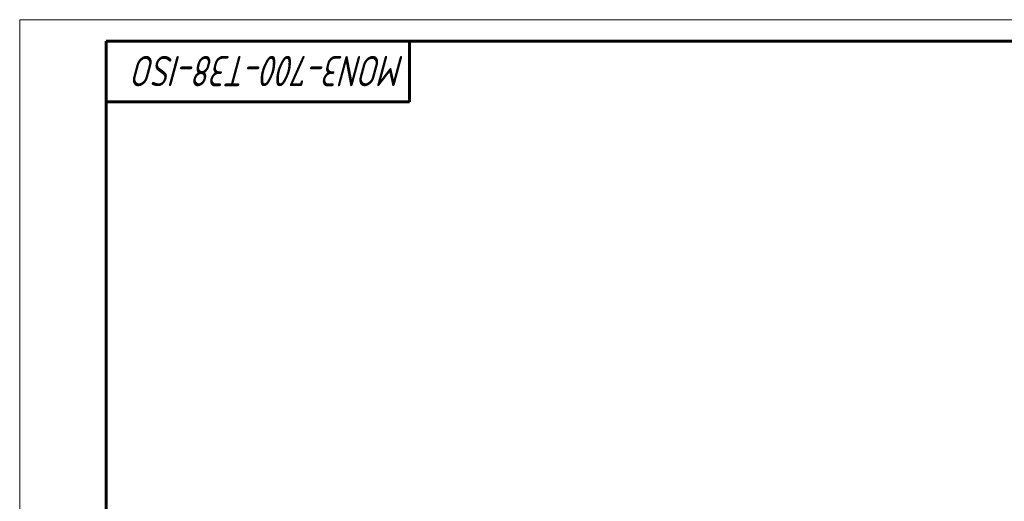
# Model space of a CAD drawing. Header units: millimetres. Extents: x 0 to 594, y 0 to 420.
# Tile 6 of 11: x 0 to 227, y 309 to 420. Entities that reach past the tile are written whole.
import ezdxf

# ---------------------------------------------------------------- set-up
doc = ezdxf.new("R2010")
doc.units = ezdxf.units.MM
doc.linetypes.add('K5LT_BASIC', pattern=[0])
doc.linetypes.add('K5LT_THIN', pattern=[0])
doc.styles.add('KTEXTSTYLE', font='txt', dxfattribs={"width": 0.96, "height": 5})

# ---------------------------------------------------------------- blocks, each defined once
blk = doc.blocks.new('U66')
at = {"color": 7, "linetype": 'K5LT_THIN', "lineweight": 18, "true_color": 0xffffff}
for p, q in [((0, 0), (0, 420)), ((0, 420), (594, 420))]:
    blk.add_line(p, q, dxfattribs=at)
at = {"color": 143, "linetype": 'K5LT_BASIC', "lineweight": 60, "true_color": 0x33acca}
for p, q in [((20, 5), (20, 415)), ((20, 415), (589, 415)), ((90, 415), (90, 401)), ((90, 401), (20, 401))]:
    blk.add_line(p, q, dxfattribs=at)
at = {"color": 7, "insert": (88.97, 404.64), "char_height": 7, "attachment_point": 1, "rotation": 180, "style": 'KTEXTSTYLE'}
blk.add_mtext('\\fArial|b0|c204|p34;\\H5.0;\\W1.000;\\Q15;\\fGOST Type AU|b0|i0|c204|p34;\\Q15;\\W0.937;\\H7.00;MON3-700-T38-ISO', dxfattribs=at)

msp = doc.modelspace()

# ---------------------------------------------------------------- block references
msp.add_blockref('U66', (0, 0))

doc.saveas('drawing.dxf')
